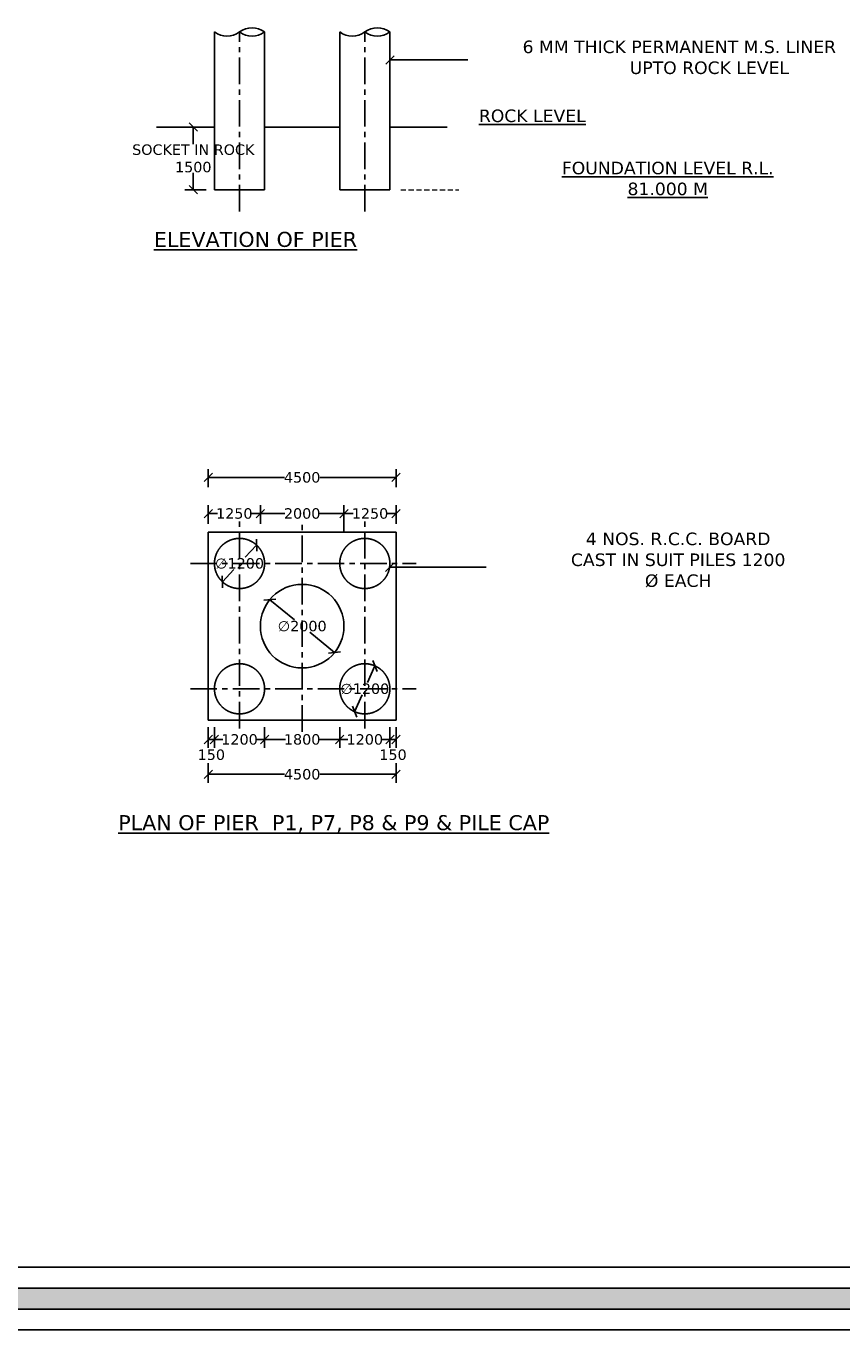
# Model space of a CAD drawing. Header units: millimetres. Extents: x -7746077780 to -3844657605, y -13315294818 to -6656873469.
# Tile 9 of 129: x -3872754299 to -3872734763, y -6657981633 to -6657950424. Entities that reach past the tile are written whole.
import ezdxf

# ---------------------------------------------------------------- set-up
doc = ezdxf.new("R2010")
doc.units = ezdxf.units.MM
doc.header["$MEASUREMENT"] = 0
doc.header["$PDMODE"] = 2
for name, pattern in [('CENTER', [50.8, 31.75, -6.35, 6.35, -6.35]), ('DASHED2', [9.525, 6.35, -3.175]), ('HIDDEN', [0.375, 0.25, -0.125])]:
    doc.linetypes.add(name, pattern=pattern)
doc.layers.add('TEX', color=6, linetype='Continuous')
doc.layers.add('TEXT', color=7, linetype='Continuous')
doc.styles.get("Standard").update_dxf_attribs({"font": 'verdana.ttf', "height": 250})
doc.dimstyles.new('ISO-25', dxfattribs={"dimtxt": 250, "dimasz": 200, "dimexe": 200, "dimexo": 200, "dimgap": 0.02, "dimtad": 0, "dimtih": 1, "dimtoh": 1, "dimdec": 0, "dimdsep": 46, "dimtxsty": 'Standard', "dimblk": 'OBLIQUE', "dimcen": 150, "dimclrd": 1, "dimclre": 1, "dimclrt": 1, "dimadec": 0, "dimazin": 0, "dimtfac": 1, "dimtdec": 0, "dimtmove": 2, "dimatfit": 3, "dimldrblk": 'OBLIQUE', "dimfxl": 0, "dimarcsym": 0})

# ---------------------------------------------------------------- blocks, each defined once
blk = doc.blocks.new('_Oblique')
at = {"color": 0, "linetype": 'ByBlock', "lineweight": -2}
blk.add_line((-0.5, -0.5), (0.5, 0.5), dxfattribs=at)
blk = doc.blocks.new('*D376')
at = {"layer": 'Defpoints', "color": 0, "ltscale": 20, "transparency": 16777216}
for p in [(-3872750295.183481, -6657952842.548267), (-3872749787.883481, -6657952842.548267), (-3872749787.883482, -6657954342.548266)]:
    blk.add_point(p, dxfattribs=at)
at = {"layer": 'TEX', "color": 1, "lineweight": -2, "ltscale": 20, "transparency": 16777216}
for p, q in [((-3872749987.883481, -6657952842.548267), (-3872750495.183481, -6657952842.548267)), ((-3872750295.183481, -6657952842.548267), (-3872750295.183481, -6657953251.471629)), ((-3872750295.183481, -6657954342.548266), (-3872750295.183481, -6657953933.624904)), ((-3872749987.883482, -6657954342.548266), (-3872750495.183481, -6657954342.548266))]:
    blk.add_line(p, q, dxfattribs=at)
at = {"layer": 'TEX', "color": 1, "lineweight": -2, "ltscale": 20, "transparency": 16777216, "xscale": 200, "yscale": 200, "zscale": 200}
for p, rotation in [((-3872750295.183481, -6657952842.548267), 90), ((-3872750295.183481, -6657954342.548266), 270)]:
    blk.add_blockref('_Oblique', p, dxfattribs=dict(at, rotation=rotation))
at = {"layer": 'TEX', "color": 1, "ltscale": 20, "transparency": 16777216, "insert": (-3872750295.18348, -6657953592.548267), "char_height": 250, "attachment_point": 5}
blk.add_mtext('SOCKET IN ROCK\\P1500', dxfattribs=at)
blk = doc.blocks.new('*D381')
at = {"layer": 'Defpoints', "color": 0, "ltscale": 20, "transparency": 16777216}
for p in [(-3872745437.88348, -6657961228.000966), (-3872749937.88348, -6657961657.303681), (-3872745437.88348, -6657961657.30368)]:
    blk.add_point(p, dxfattribs=at)
at = {"layer": 'TEX', "color": 1, "lineweight": -2, "ltscale": 20, "transparency": 16777216}
for p, q in [((-3872749937.88348, -6657961457.303681), (-3872749937.88348, -6657961028.000966)), ((-3872749937.88348, -6657961228.000966), (-3872748107.312479, -6657961228.000966)), ((-3872745437.88348, -6657961228.000966), (-3872747268.454481, -6657961228.000966)), ((-3872745437.88348, -6657961457.30368), (-3872745437.88348, -6657961028.000966))]:
    blk.add_line(p, q, dxfattribs=at)
at = {"layer": 'TEX', "color": 1, "lineweight": -2, "ltscale": 20, "transparency": 16777216, "xscale": 200, "yscale": 200, "zscale": 200, "rotation": 180}
blk.add_blockref('_Oblique', (-3872749937.88348, -6657961228.000966), dxfattribs=at)
at = {"layer": 'TEX', "color": 1, "lineweight": -2, "ltscale": 20, "transparency": 16777216, "xscale": 200, "yscale": 200, "zscale": 200}
blk.add_blockref('_Oblique', (-3872745437.88348, -6657961228.000966), dxfattribs=at)
at = {"layer": 'TEX', "color": 1, "ltscale": 20, "transparency": 16777216, "insert": (-3872747687.88348, -6657961228.000966), "char_height": 250, "attachment_point": 5}
blk.add_mtext('4500', dxfattribs=at)
blk = doc.blocks.new('*D382')
at = {"layer": 'Defpoints', "color": 0, "ltscale": 20, "transparency": 16777216}
for p in [(-3872745437.883479, -6657962092.373779), (-3872746687.883479, -6657962537.219851), (-3872745437.883479, -6657962537.219854)]:
    blk.add_point(p, dxfattribs=at)
at = {"layer": 'TEX', "color": 1, "lineweight": -2, "ltscale": 20, "transparency": 16777216}
for p, q in [((-3872746687.883479, -6657962337.219851), (-3872746687.883479, -6657961892.373779)), ((-3872745437.883479, -6657962337.219854), (-3872745437.883479, -6657961892.373779)), ((-3872746687.883479, -6657962092.373779), (-3872746465.438738, -6657962092.373779)), ((-3872745437.883479, -6657962092.373779), (-3872745660.32822, -6657962092.373779))]:
    blk.add_line(p, q, dxfattribs=at)
at = {"layer": 'TEX', "color": 1, "lineweight": -2, "ltscale": 20, "transparency": 16777216, "xscale": 200, "yscale": 200, "zscale": 200, "rotation": 180}
blk.add_blockref('_Oblique', (-3872746687.883479, -6657962092.373779), dxfattribs=at)
at = {"layer": 'TEX', "color": 1, "lineweight": -2, "ltscale": 20, "transparency": 16777216, "xscale": 200, "yscale": 200, "zscale": 200}
blk.add_blockref('_Oblique', (-3872745437.883479, -6657962092.373779), dxfattribs=at)
at = {"layer": 'TEX', "color": 1, "ltscale": 20, "transparency": 16777216, "insert": (-3872746062.883479, -6657962092.373779), "char_height": 250, "attachment_point": 5}
blk.add_mtext('1250', dxfattribs=at)
blk = doc.blocks.new('*D383')
at = {"layer": 'Defpoints', "color": 0, "ltscale": 20, "transparency": 16777216}
for p in [(-3872748687.88348, -6657962092.373779), (-3872748687.88348, -6657962537.219851), (-3872746687.883479, -6657962537.219851)]:
    blk.add_point(p, dxfattribs=at)
at = {"layer": 'TEX', "color": 1, "lineweight": -2, "ltscale": 20, "transparency": 16777216}
for p, q in [((-3872748687.88348, -6657962337.219851), (-3872748687.88348, -6657961892.373779)), ((-3872746687.883479, -6657962337.219851), (-3872746687.883479, -6657961892.373779)), ((-3872748687.88348, -6657962092.373779), (-3872748100.260767, -6657962092.373779)), ((-3872746687.883479, -6657962092.373779), (-3872747275.506193, -6657962092.373779))]:
    blk.add_line(p, q, dxfattribs=at)
at = {"layer": 'TEX', "color": 1, "lineweight": -2, "ltscale": 20, "transparency": 16777216, "xscale": 200, "yscale": 200, "zscale": 200, "rotation": 180}
blk.add_blockref('_Oblique', (-3872748687.88348, -6657962092.373779), dxfattribs=at)
at = {"layer": 'TEX', "color": 1, "lineweight": -2, "ltscale": 20, "transparency": 16777216, "xscale": 200, "yscale": 200, "zscale": 200}
blk.add_blockref('_Oblique', (-3872746687.883479, -6657962092.373779), dxfattribs=at)
at = {"layer": 'TEX', "color": 1, "ltscale": 20, "transparency": 16777216, "insert": (-3872747687.88348, -6657962092.373779), "char_height": 250, "attachment_point": 5}
blk.add_mtext('2000', dxfattribs=at)
blk = doc.blocks.new('*D384')
at = {"color": 1, "lineweight": -2, "ltscale": 20, "transparency": 16777216}
for p, q in [((-3872749937.88348, -6657962337.219852), (-3872749937.88348, -6657961892.373779)), ((-3872748687.88348, -6657962337.219851), (-3872748687.88348, -6657961892.373779)), ((-3872749937.88348, -6657962092.373779), (-3872749715.438739, -6657962092.373779)), ((-3872748687.88348, -6657962092.373779), (-3872748910.328221, -6657962092.373779))]:
    blk.add_line(p, q, dxfattribs=at)
at = {"layer": 'Defpoints', "color": 0, "ltscale": 20, "transparency": 16777216}
for p in [(-3872749937.88348, -6657962092.373779), (-3872749937.88348, -6657962537.219852), (-3872748687.88348, -6657962537.219851)]:
    blk.add_point(p, dxfattribs=at)
at = {"color": 1, "lineweight": -2, "ltscale": 20, "transparency": 16777216, "xscale": 200, "yscale": 200, "zscale": 200, "rotation": 180}
blk.add_blockref('_Oblique', (-3872749937.88348, -6657962092.373779), dxfattribs=at)
at = {"color": 1, "lineweight": -2, "ltscale": 20, "transparency": 16777216, "xscale": 200, "yscale": 200, "zscale": 200}
blk.add_blockref('_Oblique', (-3872748687.88348, -6657962092.373779), dxfattribs=at)
at = {"color": 1, "ltscale": 20, "transparency": 16777216, "insert": (-3872749312.88348, -6657962092.373779), "char_height": 250, "attachment_point": 5}
blk.add_mtext('1250', dxfattribs=at)
blk = doc.blocks.new('*D385')
at = {"color": 1, "lineweight": -2, "ltscale": 20, "transparency": 16777216}
for p, q in [((-3872748462.457959, -6657964154.737141), (-3872747868.542845, -6657964639.701527)), ((-3872746913.308996, -6657965419.702548), (-3872747507.224104, -6657964934.738169))]:
    blk.add_line(p, q, dxfattribs=at)
at = {"layer": 'Defpoints', "color": 0, "ltscale": 20, "transparency": 16777216}
for p in [(-3872748462.457959, -6657964154.737141), (-3872746913.308996, -6657965419.702548)]:
    blk.add_point(p, dxfattribs=at)
at = {"color": 1, "lineweight": -2, "ltscale": 20, "transparency": 16777216, "xscale": 200, "yscale": 200, "zscale": 200}
for p, rotation in [((-3872748462.457959, -6657964154.737141), 140.766469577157), ((-3872746913.308996, -6657965419.702548), 320.766469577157)]:
    blk.add_blockref('_Oblique', p, dxfattribs=dict(at, rotation=rotation))
at = {"color": 1, "ltscale": 20, "transparency": 16777216, "insert": (-3872747687.883481, -6657964787.219848), "char_height": 250, "attachment_point": 5}
blk.add_mtext('∅2000', dxfattribs=at)
blk = doc.blocks.new('*D386')
at = {"color": 1, "lineweight": -2, "ltscale": 20, "transparency": 16777216}
for p, q in [((-3872748778.598248, -6657962848.488043), (-3872749050.266212, -6657963139.701521)), ((-3872749597.168715, -6657963725.951651), (-3872749325.50074, -6657963434.738163))]:
    blk.add_line(p, q, dxfattribs=at)
at = {"layer": 'Defpoints', "color": 0, "ltscale": 20, "transparency": 16777216}
for p in [(-3872748778.598248, -6657962848.488043), (-3872749597.168715, -6657963725.951651)]:
    blk.add_point(p, dxfattribs=at)
at = {"color": 1, "lineweight": -2, "ltscale": 20, "transparency": 16777216, "xscale": 200, "yscale": 200, "zscale": 200}
for p, rotation in [((-3872748778.598248, -6657962848.488043), 46.98874136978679), ((-3872749597.168715, -6657963725.951651), 226.9887413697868)]:
    blk.add_blockref('_Oblique', p, dxfattribs=dict(at, rotation=rotation))
at = {"color": 1, "ltscale": 20, "transparency": 16777216, "insert": (-3872749187.883474, -6657963287.219842), "char_height": 250, "attachment_point": 5}
blk.add_mtext('∅1200', dxfattribs=at)
blk = doc.blocks.new('*D387')
at = {"color": 1, "lineweight": -2, "ltscale": 20, "transparency": 16777216}
for p, q in [((-3872745943.916111, -6657965739.059354), (-3872746122.228154, -6657966139.701533)), ((-3872746431.850841, -6657966835.380335), (-3872746253.538807, -6657966434.738176))]:
    blk.add_line(p, q, dxfattribs=at)
at = {"layer": 'Defpoints', "color": 0, "ltscale": 20, "transparency": 16777216}
for p in [(-3872745943.916111, -6657965739.059354), (-3872746431.850841, -6657966835.380335)]:
    blk.add_point(p, dxfattribs=at)
at = {"color": 1, "lineweight": -2, "ltscale": 20, "transparency": 16777216, "xscale": 200, "yscale": 200, "zscale": 200}
for p, rotation in [((-3872745943.916111, -6657965739.059354), 66.00779987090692), ((-3872746431.850841, -6657966835.380335), 246.0077998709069)]:
    blk.add_blockref('_Oblique', p, dxfattribs=dict(at, rotation=rotation))
at = {"color": 1, "ltscale": 20, "transparency": 16777216, "insert": (-3872746187.883476, -6657966287.219855), "char_height": 250, "attachment_point": 5}
blk.add_mtext('∅1200', dxfattribs=at)
blk = doc.blocks.new('*D388')
at = {"color": 1, "lineweight": -2, "ltscale": 20, "transparency": 16777216}
for p, q in [((-3872749937.883481, -6657967209.33094), (-3872749937.883481, -6657967700.641821)), ((-3872749787.88348, -6657967209.33094), (-3872749787.88348, -6657967700.641821)), ((-3872749937.883481, -6657967500.641821), (-3872749787.88348, -6657967500.641821))]:
    blk.add_line(p, q, dxfattribs=at)
at = {"layer": 'Defpoints', "color": 0, "ltscale": 20, "transparency": 16777216}
for p in [(-3872749937.883481, -6657967009.33094), (-3872749787.88348, -6657967009.33094), (-3872749787.88348, -6657967500.641821)]:
    blk.add_point(p, dxfattribs=at)
at = {"color": 1, "lineweight": -2, "ltscale": 20, "transparency": 16777216, "xscale": 200, "yscale": 200, "zscale": 200, "rotation": 180}
blk.add_blockref('_Oblique', (-3872749937.883481, -6657967500.641821), dxfattribs=at)
at = {"color": 1, "lineweight": -2, "ltscale": 20, "transparency": 16777216, "xscale": 200, "yscale": 200, "zscale": 200}
blk.add_blockref('_Oblique', (-3872749787.88348, -6657967500.641821), dxfattribs=at)
at = {"color": 1, "ltscale": 20, "transparency": 16777216, "insert": (-3872749862.883481, -6657967866.667702), "char_height": 250, "attachment_point": 5}
blk.add_mtext('150', dxfattribs=at)
blk = doc.blocks.new('*D389')
at = {"color": 1, "lineweight": -2, "ltscale": 20, "transparency": 16777216}
for p, q in [((-3872749787.88348, -6657967209.33094), (-3872749787.88348, -6657967700.641821)), ((-3872748587.883482, -6657967209.330941), (-3872748587.883482, -6657967700.641821)), ((-3872749787.88348, -6657967500.641821), (-3872749590.43874, -6657967500.641821)), ((-3872748587.883482, -6657967500.641821), (-3872748785.328222, -6657967500.641821))]:
    blk.add_line(p, q, dxfattribs=at)
at = {"layer": 'Defpoints', "color": 0, "ltscale": 20, "transparency": 16777216}
for p in [(-3872749787.88348, -6657967009.33094), (-3872748587.883482, -6657967009.330941), (-3872748587.883482, -6657967500.641821)]:
    blk.add_point(p, dxfattribs=at)
at = {"color": 1, "lineweight": -2, "ltscale": 20, "transparency": 16777216, "xscale": 200, "yscale": 200, "zscale": 200, "rotation": 180}
blk.add_blockref('_Oblique', (-3872749787.88348, -6657967500.641821), dxfattribs=at)
at = {"color": 1, "lineweight": -2, "ltscale": 20, "transparency": 16777216, "xscale": 200, "yscale": 200, "zscale": 200}
blk.add_blockref('_Oblique', (-3872748587.883482, -6657967500.641821), dxfattribs=at)
at = {"color": 1, "ltscale": 20, "transparency": 16777216, "insert": (-3872749187.883481, -6657967500.641821), "char_height": 250, "attachment_point": 5}
blk.add_mtext('1200', dxfattribs=at)
blk = doc.blocks.new('*D390')
at = {"color": 1, "lineweight": -2, "ltscale": 20, "transparency": 16777216}
for p, q in [((-3872748587.883482, -6657967209.330941), (-3872748587.883482, -6657967700.641821)), ((-3872746787.88348, -6657967209.330939), (-3872746787.88348, -6657967700.641821)), ((-3872748587.883482, -6657967500.641821), (-3872748090.43874, -6657967500.641821)), ((-3872746787.88348, -6657967500.641821), (-3872747285.328222, -6657967500.641821))]:
    blk.add_line(p, q, dxfattribs=at)
at = {"layer": 'Defpoints', "color": 0, "ltscale": 20, "transparency": 16777216}
for p in [(-3872748587.883482, -6657967009.330941), (-3872746787.88348, -6657967009.330939), (-3872746787.88348, -6657967500.641821)]:
    blk.add_point(p, dxfattribs=at)
at = {"color": 1, "lineweight": -2, "ltscale": 20, "transparency": 16777216, "xscale": 200, "yscale": 200, "zscale": 200, "rotation": 180}
blk.add_blockref('_Oblique', (-3872748587.883482, -6657967500.641821), dxfattribs=at)
at = {"color": 1, "lineweight": -2, "ltscale": 20, "transparency": 16777216, "xscale": 200, "yscale": 200, "zscale": 200}
blk.add_blockref('_Oblique', (-3872746787.88348, -6657967500.641821), dxfattribs=at)
at = {"color": 1, "ltscale": 20, "transparency": 16777216, "insert": (-3872747687.883481, -6657967500.641821), "char_height": 250, "attachment_point": 5}
blk.add_mtext('1800', dxfattribs=at)
blk = doc.blocks.new('*D391')
at = {"color": 1, "lineweight": -2, "ltscale": 20, "transparency": 16777216}
for p, q in [((-3872746787.88348, -6657967209.330939), (-3872746787.88348, -6657967700.641821)), ((-3872745587.883479, -6657967209.33094), (-3872745587.883479, -6657967700.641821)), ((-3872746787.88348, -6657967500.641821), (-3872746590.438738, -6657967500.641821)), ((-3872745587.883479, -6657967500.641821), (-3872745785.32822, -6657967500.641821))]:
    blk.add_line(p, q, dxfattribs=at)
at = {"layer": 'Defpoints', "color": 0, "ltscale": 20, "transparency": 16777216}
for p in [(-3872746787.88348, -6657967009.330939), (-3872745587.883479, -6657967009.33094), (-3872745587.883479, -6657967500.641821)]:
    blk.add_point(p, dxfattribs=at)
at = {"color": 1, "lineweight": -2, "ltscale": 20, "transparency": 16777216, "xscale": 200, "yscale": 200, "zscale": 200, "rotation": 180}
blk.add_blockref('_Oblique', (-3872746787.88348, -6657967500.641821), dxfattribs=at)
at = {"color": 1, "lineweight": -2, "ltscale": 20, "transparency": 16777216, "xscale": 200, "yscale": 200, "zscale": 200}
blk.add_blockref('_Oblique', (-3872745587.883479, -6657967500.641821), dxfattribs=at)
at = {"color": 1, "ltscale": 20, "transparency": 16777216, "insert": (-3872746187.883479, -6657967500.641821), "char_height": 250, "attachment_point": 5}
blk.add_mtext('1200', dxfattribs=at)
blk = doc.blocks.new('*D392')
at = {"color": 1, "lineweight": -2, "ltscale": 20, "transparency": 16777216}
for p, q in [((-3872745587.883479, -6657967209.33094), (-3872745587.883479, -6657967700.641821)), ((-3872745437.883483, -6657967209.33094), (-3872745437.883483, -6657967700.641821)), ((-3872745587.883479, -6657967500.641821), (-3872745437.883483, -6657967500.641821))]:
    blk.add_line(p, q, dxfattribs=at)
at = {"layer": 'Defpoints', "color": 0, "ltscale": 20, "transparency": 16777216}
for p in [(-3872745587.883479, -6657967009.33094), (-3872745437.883483, -6657967009.33094), (-3872745437.883483, -6657967500.641821)]:
    blk.add_point(p, dxfattribs=at)
at = {"color": 1, "lineweight": -2, "ltscale": 20, "transparency": 16777216, "xscale": 200, "yscale": 200, "zscale": 200, "rotation": 180}
blk.add_blockref('_Oblique', (-3872745587.883479, -6657967500.641821), dxfattribs=at)
at = {"color": 1, "lineweight": -2, "ltscale": 20, "transparency": 16777216, "xscale": 200, "yscale": 200, "zscale": 200}
blk.add_blockref('_Oblique', (-3872745437.883483, -6657967500.641821), dxfattribs=at)
at = {"color": 1, "ltscale": 20, "transparency": 16777216, "insert": (-3872745512.883481, -6657967866.667702), "char_height": 250, "attachment_point": 5}
blk.add_mtext('150', dxfattribs=at)
blk = doc.blocks.new('*D393')
at = {"color": 1, "lineweight": -2, "ltscale": 20, "transparency": 16777216}
for p, q in [((-3872749937.883481, -6657968071.093331), (-3872749937.883481, -6657968534.515299)), ((-3872745437.883484, -6657968071.093329), (-3872745437.883484, -6657968534.515299)), ((-3872749937.883481, -6657968334.515299), (-3872748107.312482, -6657968334.515299)), ((-3872745437.883484, -6657968334.515299), (-3872747268.454483, -6657968334.515299))]:
    blk.add_line(p, q, dxfattribs=at)
at = {"layer": 'Defpoints', "color": 0, "ltscale": 20, "transparency": 16777216}
for p in [(-3872749937.883481, -6657967871.093331), (-3872745437.883484, -6657967871.093329), (-3872749937.883481, -6657968334.515299)]:
    blk.add_point(p, dxfattribs=at)
at = {"color": 1, "lineweight": -2, "ltscale": 20, "transparency": 16777216, "xscale": 200, "yscale": 200, "zscale": 200, "rotation": 180}
blk.add_blockref('_Oblique', (-3872749937.883481, -6657968334.515299), dxfattribs=at)
at = {"color": 1, "lineweight": -2, "ltscale": 20, "transparency": 16777216, "xscale": 200, "yscale": 200, "zscale": 200}
blk.add_blockref('_Oblique', (-3872745437.883484, -6657968334.515299), dxfattribs=at)
at = {"color": 1, "ltscale": 20, "transparency": 16777216, "insert": (-3872747687.883482, -6657968334.515299), "char_height": 250, "attachment_point": 5}
blk.add_mtext('4500', dxfattribs=at)

msp = doc.modelspace()

# ---------------------------------------------------------------- hatches: boundary and pattern name
at = {"layer": 'TEX', "ltscale": 30}
h = msp.add_hatch(color=256, dxfattribs=at)
h.paths.add_polyline_path([(-3872820887.446477, -6657890648.028055), (-3872668906.551363, -6657890648.028055), (-3872668906.551363, -6657981133.218585), (-3872820887.446477, -6657981133.218585)])
h.paths.add_polyline_path([(-3872820387.446477, -6657891148.028055), (-3872669406.551363, -6657891148.028055), (-3872669406.551363, -6657980633.218585), (-3872820387.446477, -6657980633.218585)], flags=16)

# ---------------------------------------------------------------- linework, layer by layer
at = {"color": 240, "linetype": 'Continuous', "ltscale": 0.05}
for p, q in [((-3872749787.883482, -6657954342.548266), (-3872749787.883481, -6657950564.245418)), ((-3872748587.883482, -6657954342.548266), (-3872748587.883481, -6657950564.245418)), ((-3872746787.883481, -6657954342.548263), (-3872746787.88348, -6657950564.245983)), ((-3872745587.883481, -6657954342.548265), (-3872745587.88348, -6657950564.245418)), ((-3872749937.883481, -6657967037.219853), (-3872749937.88348, -6657962537.219852)), ((-3872749937.88348, -6657962537.219852), (-3872745437.88348, -6657962537.219851)), ((-3872745437.883484, -6657967037.219851), (-3872745437.883479, -6657962537.219851)), ((-3872749937.883481, -6657967037.219853), (-3872745437.883484, -6657967037.219851))]:
    msp.add_line(p, q, dxfattribs=at)
at = {"color": 1, "linetype": 'Continuous', "ltscale": 0.05}
msp.add_line((-3872746687.883479, -6657962537.219852), (-3872746687.883479, -6657962263.471869), dxfattribs=at)
at = {"color": 240, "linetype": 'DASHED2', "ltscale": 30}
for centre, radius in [((-3872749187.883481, -6657963287.21985), 599.999999), ((-3872746187.883479, -6657963287.219851), 600), ((-3872749187.883481, -6657966287.219852), 599.999999), ((-3872746187.883479, -6657966287.219851), 600)]:
    msp.add_circle(centre, radius, dxfattribs=at)
at = {"ltscale": 20}
msp.add_circle((-3872747687.883481, -6657964787.219851), 999.999999, dxfattribs=at)
at = {"layer": 'TEX', "color": 4, "linetype": 'CENTER', "ltscale": 20}
for p, q in [((-3872749187.883482, -6657954862.548266), (-3872749187.883481, -6657950564.245415)), ((-3872746187.883481, -6657954862.548264), (-3872746187.88348, -6657950564.245413)), ((-3872749187.883481, -6657967235.387939), (-3872749187.883481, -6657962263.471869)), ((-3872747687.883481, -6657967317.578232), (-3872747687.883481, -6657962336.040976)), ((-3872746187.883479, -6657967235.387939), (-3872746187.883478, -6657962263.471869)), ((-3872750362.812985, -6657963287.21985), (-3872744954.590378, -6657963287.21985)), ((-3872750362.812985, -6657966287.219853), (-3872744954.590378, -6657966287.219853))]:
    msp.add_line(p, q, dxfattribs=at)
at = {"layer": 'TEX', "color": 240, "ltscale": 20}
for p, q in [((-3872751173.014495, -6657952842.548266), (-3872749787.883482, -6657952842.548267)), ((-3872748587.883481, -6657952842.548265), (-3872746787.88348, -6657952842.548265)), ((-3872745587.88348, -6657952842.548264), (-3872744216.402857, -6657952842.548265)), ((-3872749787.883482, -6657954342.548266), (-3872748587.883482, -6657954342.548267)), ((-3872746787.883481, -6657954342.548265), (-3872745587.883481, -6657954342.548265))]:
    msp.add_line(p, q, dxfattribs=at)
at = {"layer": 'TEX', "ltscale": 20}
for points in [[(-3872821387.446477, -6657890148.028055), (-3872668406.551363, -6657890148.028055), (-3872668406.551363, -6657981633.218585), (-3872821387.446477, -6657981633.218585)], [(-3872820887.446477, -6657890648.028055), (-3872668906.551363, -6657890648.028055), (-3872668906.551363, -6657981133.218585), (-3872820887.446477, -6657981133.218585)], [(-3872820387.446477, -6657891148.028055), (-3872669406.551363, -6657891148.028055), (-3872669406.551363, -6657980633.218585), (-3872820387.446477, -6657980633.218585)], [(-3872819887.446477, -6657891648.028055), (-3872669906.551363, -6657891648.028055), (-3872669906.551363, -6657980133.218585), (-3872819887.446477, -6657980133.218585)], [(-3872819887.446477, -6657891648.028055), (-3872669906.551363, -6657891648.028055), (-3872669906.551363, -6657980133.218585), (-3872819887.446477, -6657980133.218585)]]:
    msp.add_lwpolyline(points, close=True, dxfattribs=at)
at = {"layer": 'TEX', "color": 240, "ltscale": 20}
for centre, start, end in [((-3872749487.883479, -6657950164.542439), 233.1096445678, 306.8903554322), ((-3872748887.883483, -6657950963.948963), 53.1096445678, 126.8903554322), ((-3872748887.883483, -6657950164.541868), 233.1096992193, 306.8903007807), ((-3872746487.883479, -6657950164.542438), 233.1096445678, 306.8903554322), ((-3872745887.883482, -6657950963.948962), 53.1096445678, 126.8903554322), ((-3872745887.883482, -6657950164.541867), 233.1096992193, 306.8903007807)]:
    msp.add_arc(centre, 499.762869, start, end, dxfattribs=at)
at = {"layer": 'TEXT', "color": 2, "linetype": 'HIDDEN', "lineweight": 13, "ltscale": 500}
msp.add_line((-3872745327.609183, -6657954342.548265), (-3872743932.575993, -6657954342.548265), dxfattribs=at)

# ---------------------------------------------------------------- texts
at = {"layer": 'TEX', "color": 1, "ltscale": 20, "char_height": 300, "attachment_point": 5}
for s, insert, width in [('6 MM THICK PERMANENT M.S. LINER   \\P           UPTO ROCK LEVEL', (-3872738656.649819, -6657951174.245416), 7958.47728062), ('{\\LFOUNDATION LEVEL R.L. 81.000 M}', (-3872738934.192118, -6657954074.245414), 5479.91281319), ('4 NOS. R.C.C. BOARD CAST IN SUIT PILES 1200 %%C EACH', (-3872738684.605216, -6657963205.461632), 5479.91281319)]:
    msp.add_mtext(s, dxfattribs=dict(at, insert=insert, width=width))
at = {"layer": 'TEX', "color": 1, "ltscale": 20, "insert": (-3872742177.163698, -6657952574.245413), "char_height": 300, "attachment_point": 5}
msp.add_mtext('{\\LROCK LEVEL }', dxfattribs=at)
at = {"layer": 'TEXT', "color": 191, "char_height": 360, "width": 15425.55361049, "attachment_point": 1}
for s, insert in [('{\\LELEVATION OF PIER }', (-3872751237.915384, -6657955349.837608)), ('{\\LPLAN OF PIER  P1, P7, P8 & P9 & PILE CAP}', (-3872752091.765981, -6657969311.086166))]:
    msp.add_mtext(s, dxfattribs=dict(at, insert=insert))

# ---------------------------------------------------------------- dimensions: what is measured, and where the dimension line sits
at = {"ltscale": 20}
for base, p1, p2, picture, middle in [((-3872749937.88348, -6657962092.373779), (-3872748687.88348, -6657962537.219851), (-3872749937.88348, -6657962537.219852), '*D384', (-3872749312.88348, -6657962092.373779)), ((-3872748587.883482, -6657967500.641821), (-3872749787.88348, -6657967009.33094), (-3872748587.883482, -6657967009.330941), '*D389', (-3872749187.883481, -6657967500.641821)), ((-3872746787.88348, -6657967500.641821), (-3872748587.883482, -6657967009.330941), (-3872746787.88348, -6657967009.330939), '*D390', (-3872747687.883481, -6657967500.641821)), ((-3872745587.883479, -6657967500.641821), (-3872746787.88348, -6657967009.330939), (-3872745587.883479, -6657967009.33094), '*D391', (-3872746187.883479, -6657967500.641821)), ((-3872749937.883481, -6657968334.515299), (-3872745437.883484, -6657967871.093329), (-3872749937.883481, -6657967871.093331), '*D393', (-3872747687.883482, -6657968334.515299))]:
    dim = msp.add_linear_dim(base=base, p1=p1, p2=p2, dimstyle='ISO-25', dxfattribs=at)
    dim.commit()
    dim.dimension.update_dxf_attribs({"geometry": picture, "text_midpoint": middle})
for p1, p2, picture, middle in [((-3872749597.168715, -6657963725.951651), (-3872748778.598248, -6657962848.488043), '*D386', (-3872749187.883474, -6657963287.219842)), ((-3872746913.308996, -6657965419.702548), (-3872748462.457959, -6657964154.737141), '*D385', (-3872747687.883481, -6657964787.219848)), ((-3872746431.850841, -6657966835.380335), (-3872745943.916111, -6657965739.059354), '*D387', (-3872746187.883476, -6657966287.219855))]:
    dim = msp.add_diameter_dim_2p(p1=p1, p2=p2, dimstyle='ISO-25', dxfattribs=at)
    dim.commit()
    dim.dimension.update_dxf_attribs({"geometry": picture, "text_midpoint": middle, "dimtype": 163})
for base, p1, p2, picture, middle in [((-3872749787.88348, -6657967500.641821), (-3872749937.883481, -6657967009.33094), (-3872749787.88348, -6657967009.33094), '*D388', (-3872749862.883481, -6657967866.667702)), ((-3872745437.883483, -6657967500.641821), (-3872745587.883479, -6657967009.33094), (-3872745437.883483, -6657967009.33094), '*D392', (-3872745512.883481, -6657967866.667702))]:
    dim = msp.add_linear_dim(base=base, p1=p1, p2=p2, dimstyle='ISO-25', dxfattribs=at)
    dim.commit()
    dim.dimension.update_dxf_attribs({"geometry": picture, "text_midpoint": middle, "dimtype": 160})
at = {"layer": 'TEX', "color": 252, "ltscale": 20}
dim = msp.add_linear_dim(base=(-3872750295.183481, -6657952842.548267), p1=(-3872749787.883482, -6657954342.548266), p2=(-3872749787.883481, -6657952842.548267), angle=90, text='SOCKET IN ROCK\\P<>', dimstyle='ISO-25', dxfattribs=at)
dim.commit()
dim.dimension.update_dxf_attribs({"geometry": '*D376', "text_midpoint": (-3872750295.18348, -6657953592.548267)})
at = {"layer": 'TEX', "color": 240, "ltscale": 20}
for base, p1, p2, picture, middle in [((-3872745437.88348, -6657961228.000966), (-3872749937.88348, -6657961657.303681), (-3872745437.88348, -6657961657.30368), '*D381', (-3872747687.88348, -6657961228.000966)), ((-3872748687.88348, -6657962092.373779), (-3872746687.883479, -6657962537.219851), (-3872748687.88348, -6657962537.219851), '*D383', (-3872747687.88348, -6657962092.373779)), ((-3872745437.883479, -6657962092.373779), (-3872746687.883479, -6657962537.219851), (-3872745437.883479, -6657962537.219854), '*D382', (-3872746062.883479, -6657962092.373779))]:
    dim = msp.add_linear_dim(base=base, p1=p1, p2=p2, dimstyle='ISO-25', dxfattribs=at)
    dim.commit()
    dim.dimension.update_dxf_attribs({"geometry": picture, "text_midpoint": middle})

# ---------------------------------------------------------------- leaders
msp.add_leader([(-3872745587.88348, -6657951234.245416), (-3872743717.88348, -6657951234.245416)], dimstyle='ISO-25', override={"dimgap": 0.02, "dimtad": 0}, dxfattribs=at)
at = {"layer": 'TEX', "color": 252, "ltscale": 20}
msp.add_leader([(-3872745594.953749, -6657963379.058489), (-3872743282.376388, -6657963379.058489)], dimstyle='ISO-25', override={"dimgap": 0.02, "dimtad": 0}, dxfattribs=at)

doc.saveas('drawing.dxf')
